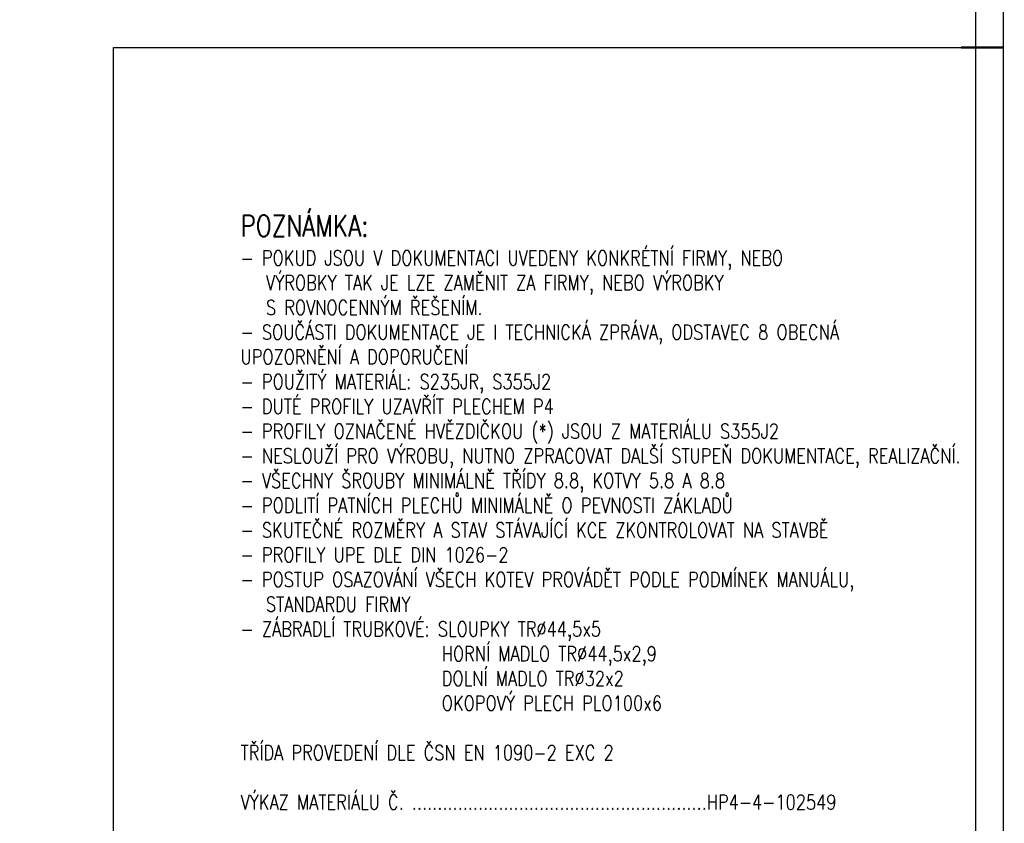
# Paper-space layout 'Layout1' of a CAD drawing. Extents: x -2 to 1033, y -36 to 596.
# Tile 71 of 89: x 609 to 841, y 114 to 304. Entities that reach past the tile are written whole.
import ezdxf
from ezdxf.enums import TextEntityAlignment as Align

# ---------------------------------------------------------------- set-up
doc = ezdxf.new("R2010")
doc.units = 0
doc.layers.get('DEFPOINTS').update_dxf_attribs({"color": 132, "linetype": 'CONTINUOUS'})
doc.layers.add('RAMECEK_HP', color=251, linetype='CONTINUOUS')
doc.layers.add('SS_TEXT35', color=2, linetype='CONTINUOUS', lineweight=35)
doc.styles.add('ROMANS', font='romans.shx', dxfattribs={"width": 0.8})

# ---------------------------------------------------------------- blocks, each defined once
blk = doc.blocks.new('*U6')
at = {"layer": 'DEFPOINTS'}
blk.add_lwpolyline([(841, 0), (631, 0), (631, 297), (841, 297)], close=True, dxfattribs=at)
at = {"layer": 'RAMECEK_HP', "lineweight": 35, "const_width": 0.35}
for points in [[(0, 594), (0, 0), (841, 0), (841, 594)], [(6.5, 587.5), (6.5, 6.5), (834.5, 6.5), (834.5, 587.5)]]:
    blk.add_lwpolyline(points, close=True, dxfattribs=at)
at = {"layer": 'RAMECEK_HP', "lineweight": 50, "const_width": 0.5}
blk.add_lwpolyline([(841, 297), (831, 297)], dxfattribs=at)
blk.add_lwpolyline([(841, 297), (831, 297)], dxfattribs=at)
at = {"layer": 'DEFPOINTS', "style": 'ROMANS', "width": 0.8}
blk.add_attdef('TISK', text='', height=10, dxfattribs=at).set_placement((841, -33), align=Align.RIGHT)

psp = doc.layouts.get("Layout1")

# ---------------------------------------------------------------- block references
at = {"layer": 'RAMECEK_HP'}
psp.add_blockref('*U6', (0, 0), dxfattribs=at)

# ---------------------------------------------------------------- texts
at = {"layer": 'SS_TEXT35', "insert": (661, 117.25), "char_height": 3.5, "attachment_point": 7, "style": 'ROMANS'}
psp.add_mtext_dynamic_manual_height_columns('\\pxt1.71429;{\\H1.42857x;\\C4;POZNÁMKA:\\H0.7x;\\P\\pt1.71429,2;}- POKUD JSOU V\\~DOKUMENTACI UVEDENY KONKRÉTNÍ FIRMY, NEBO ^I^IVÝROBKY TAK JE LZE ZAMĚNIT ZA FIRMY, NEBO VÝROBKY ^I^I^IS\\~ROVNOCENNÝM ŘEŠENÍM.\\P- SOUČÁSTI DOKUMENTACE JE I TECHNICKÁ ZPRÁVA, ODSTAVEC 8 OBECNÁ UPOZORNĚNÍ A DOPORUČENÍ\\P\\pb0.25,t1.71429;- POUŽITÝ MATERIÁL: S235JR, S355J2\\P- DUTÉ PROFILY UZAVŘÍT PLECHEM P4\\P{\\A1;- PROFILY OZNAČENÉ HVĚZDIČKOU (*) JSOU Z MATERIÁLU S355J2\\P}- NESLOUŽÍ PRO VÝROBU, NUTNO ZPRACOVAT DALŠÍ STUPEŇ DOKUMENTACE, REALIZAČNÍ.\\P- VŠECHNY ŠROUBY MINIMÁLNĚ TŘÍDY 8.8, KOTVY 5.8 A 8.8\\P- PODLITÍ PATNÍCH PLECHŮ MINIMÁLNĚ O PEVNOSTI ZÁKLADŮ\\P- SKUTEČNÉ ROZMĚRY A STAV STÁVAJÍCÍ KCE ZKONTROLOVAT NA STAVBĚ\\P- PROFILY UPE DLE DIN 1026-2\\P- POSTUP OSAZOVÁNÍ VŠECH KOTEV PROVÁDĚT PODLE PODMÍNEK MANUÁLU, ^ISTANDARDU FIRMY\\P\\pt1.71429,15;- ZÁBRADLÍ TRUBKOVÉ: SLOUPKY TR%%C44,5x5\\P\\pt1.71429,13.571;^I^IHORNÍ MADLO TR%%C44,5x2,9\\P\\pql;^I^IDOLNÍ MADLO TR%%C32x2\\P\\pq*,t1.71429,13.57143,15;^I^IOKOPOVÝ PLECH PLO100x6\\P\\pt1.71429;\\PTŘÍDA PROVEDENÍ DLE ČSN EN 1090-2 EXC 2\\P\\PVÝKAZ MATERIÁLU Č. ..........................................................HP4-4-102549', width=171.23819, gutter_width=17.5, heights=[216.8011], dxfattribs=at)

doc.saveas('drawing.dxf')
